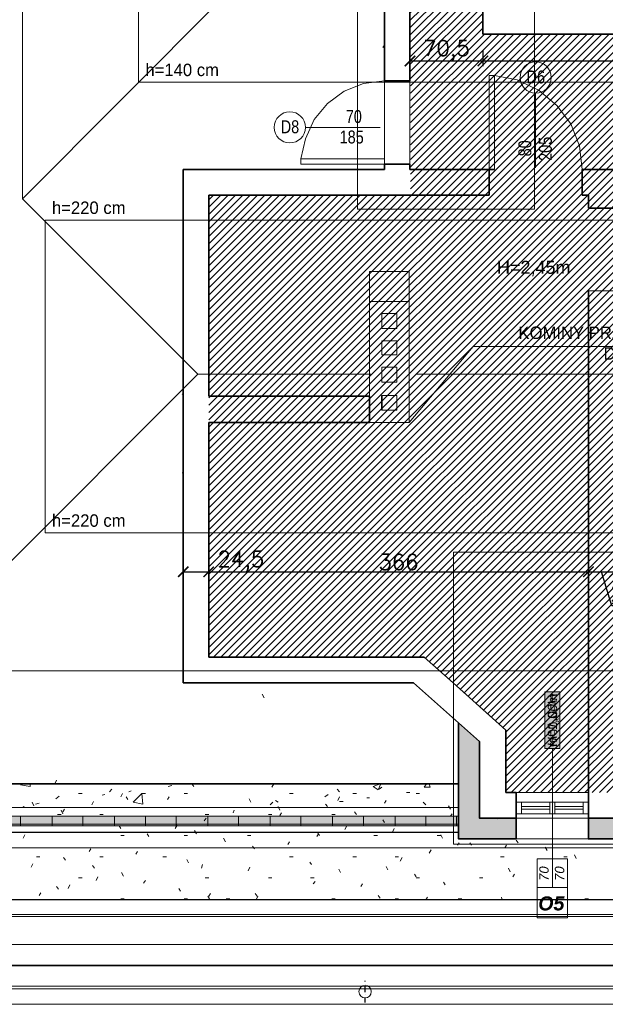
# Model space of a CAD drawing. Header units: millimetres. Extents: x -740 to 33545, y -26688 to 22494.
# Tile 51 of 256: x 9239 to 9803, y 6016 to 6964. Entities that reach past the tile are written whole.
import ezdxf
from ezdxf.lldxf.tags import DXFTag

# ---------------------------------------------------------------- set-up
doc = ezdxf.new("R2010")
doc.units = ezdxf.units.MM
doc.header["$MEASUREMENT"] = 0
doc.linetypes.add('AUSGEZOGEN', pattern=[0])
doc.linetypes.add('STRICHPUNKTX2', pattern=[2, 1, -0.5, 0, -0.5])
doc.layers.get('Defpoints').update_dxf_attribs({"color": 252})
doc.layers.add('_B___I__', color=252, linetype='AUSGEZOGEN')
for name, color, linetype, lineweight in [('A_istniejące ściany', 252, 'Continuous', 35), ('A_izolacja', 252, 'Continuous', 9), ('A_l.przerywana', 252, 'ICAD_ISO03W100', 9), ('A_l.widokowa', 252, 'Continuous', 18), ('A_okna wymieniane', 252, 'Continuous', 15), ('A_opisy', 252, 'Continuous', 15), ('A_wymiarowanie', 252, 'Continuous', 9), ('k_wyburzenia widoczne', 252, 'PNEUMATIC2', 18), ('l. przerywana', 252, 'ICAD_ISO03W100', 9), ('l.przerywana', 252, 'ICAD_ISO03W100', 5), ('l.widokowa', 252, 'Continuous', 15), ('Nowe_820-G Rysunki Obrazki_Nr_pióra__1', 252, 'Continuous', 13), ('Nowe_820-G Rysunki Obrazki_Nr_pióra__101', 252, 'Continuous', 5), ('Nowe_820-G Rysunki Obrazki_Nr_pióra__19', 252, 'Continuous', 0), ('Nowe_820-G Rysunki Obrazki_Nr_pióra__22', 252, 'Continuous', 25), ('Nowe_820-G Rysunki Obrazki_Nr_pióra__23', 252, 'Continuous', 15), ('wymiarowanie', 252, 'Continuous', 9)]:
    doc.layers.add(name, color=color, linetype=linetype, lineweight=lineweight)
doc.layers.add('UWAGI_podłoga na legarachdo rozbiórki', color=252, linetype='Continuous', lineweight=13, plot=False)
doc.styles.add('ARIALL', font='GOTHIC.TTF', dxfattribs={"height": 40})
doc.styles.add('styl1', font='arial.ttf', dxfattribs={"height": 15})
doc.styles.add('styl2', font='simplex.shx')
doc.styles.add('STYL_AUTOMATYCZNY_12', font='txt', dxfattribs={"width": 0.79588})
doc.styles.add('STYL_AUTOMATYCZNY_15', font='txt', dxfattribs={"width": 0.7958})
doc.styles.add('STYL_AUTOMATYCZNY_18', font='txt', dxfattribs={"width": 0.7957})
doc.styles.add('STYL_AUTOMATYCZNY_6', font='arial.ttf', dxfattribs={"width": 0.9924})
tags = doc.linetypes.add('ICAD_ISO03W100', pattern=[30, 12, -18]).pattern_tags.tags
tags[6:7] = [DXFTag(74, 4), DXFTag(75, 0), DXFTag(340, '0'), DXFTag(46, 1.0), DXFTag(50, 0.0), DXFTag(44, 0.0), DXFTag(45, 0.0)]
tags[4:5] = [DXFTag(74, 4), DXFTag(75, 0), DXFTag(340, '0'), DXFTag(46, 1.0), DXFTag(50, 0.0), DXFTag(44, 0.0), DXFTag(45, 0.0)]
doc.linetypes.add('PNEUMATIC2', pattern='A,0.5,-0.25,["//",Standard,S=0.2,R=0,X=-0.1,Y=-0.1],-0.25', length=1)
doc.dimstyles.new('Kopia I_1.100', dxfattribs={"dimtxt": 15, "dimasz": 10, "dimexe": 5, "dimexo": 1, "dimgap": 1.5, "dimtad": 1, "dimdec": 1, "dimrnd": 0.5, "dimtxsty": 'styl2', "dimblk": 'ARCHTICK', "dimcen": 5, "dimadec": 0, "dimazin": 0, "dimtfac": 1, "dimtdec": 1, "dimtmove": 0, "dimatfit": 3, "dimldrblk": 'ARCHTICK', "dimfxl": 0, "dimarcsym": 0})

# ---------------------------------------------------------------- blocks, each defined once
blk = doc.blocks.new('_ArchTick')
at = {"color": 0, "linetype": 'ByBlock', "const_width": 0.15}
blk.add_lwpolyline([(-0.5, -0.5), (0.5, 0.5)], dxfattribs=at)
blk = doc.blocks.new('*D1853')
at = {"layer": 'Defpoints', "color": 0}
for p in [(9396.83, 6452.2), (9421.39, 6452.2), (9421.39, 6432.49)]:
    blk.add_point(p, dxfattribs=at)
at = {"layer": 'wymiarowanie', "color": 0, "lineweight": -2}
for p, q in [((9396.83, 6442.49), (9396.83, 6427.49)), ((9421.39, 6442.49), (9421.39, 6427.49)), ((9396.83, 6432.49), (9421.39, 6432.49)), ((9421.39, 6432.49), (9473.31, 6432.49))]:
    blk.add_line(p, q, dxfattribs=at)
at = {"layer": 'wymiarowanie', "color": 0, "lineweight": -2, "xscale": 10, "yscale": 10, "zscale": 10, "rotation": 180}
blk.add_blockref('_ArchTick', (9396.83, 6432.49), dxfattribs=at)
at = {"layer": 'wymiarowanie', "color": 0, "lineweight": -2, "xscale": 10, "yscale": 10, "zscale": 10}
blk.add_blockref('_ArchTick', (9421.39, 6432.49), dxfattribs=at)
at = {"layer": 'wymiarowanie', "color": 0, "insert": (9452.35, 6442.55), "char_height": 15, "attachment_point": 5, "style": 'styl2'}
blk.add_mtext('24,5', dxfattribs=at)
blk = doc.blocks.new('*D1854')
at = {"layer": 'Defpoints', "color": 0}
for p in [(9421.39, 6452.2), (9787.15, 6451.25), (9787.15, 6432.49)]:
    blk.add_point(p, dxfattribs=at)
at = {"layer": 'wymiarowanie', "color": 0, "lineweight": -2}
for p, q in [((9421.39, 6442.49), (9421.39, 6427.49)), ((9787.15, 6442.49), (9787.15, 6427.49)), ((9421.39, 6432.49), (9787.15, 6432.49))]:
    blk.add_line(p, q, dxfattribs=at)
at = {"layer": 'wymiarowanie', "color": 0, "lineweight": -2, "xscale": 10, "yscale": 10, "zscale": 10, "rotation": 180}
blk.add_blockref('_ArchTick', (9421.39, 6432.49), dxfattribs=at)
at = {"layer": 'wymiarowanie', "color": 0, "lineweight": -2, "xscale": 10, "yscale": 10, "zscale": 10}
blk.add_blockref('_ArchTick', (9787.15, 6432.49), dxfattribs=at)
at = {"layer": 'wymiarowanie', "color": 0, "insert": (9604.27, 6441.87), "char_height": 15, "attachment_point": 5, "style": 'styl2'}
blk.add_mtext('366', dxfattribs=at)
blk = doc.blocks.new('*D1855')
at = {"layer": 'Defpoints', "color": 0}
for p in [(9787.15, 6451.25), (9812.55, 6451.25), (9812.55, 6432.49)]:
    blk.add_point(p, dxfattribs=at)
at = {"layer": 'wymiarowanie', "color": 0, "lineweight": -2}
for p, q in [((9787.15, 6442.49), (9787.15, 6427.49)), ((9812.55, 6442.49), (9812.55, 6427.49)), ((9787.15, 6432.49), (9812.55, 6432.49)), ((9809.72, 6399.57), (9799.85, 6432.49)), ((9851.65, 6399.57), (9809.72, 6399.57))]:
    blk.add_line(p, q, dxfattribs=at)
at = {"layer": 'wymiarowanie', "color": 0, "lineweight": -2, "xscale": 10, "yscale": 10, "zscale": 10, "rotation": 180}
blk.add_blockref('_ArchTick', (9787.15, 6432.49), dxfattribs=at)
at = {"layer": 'wymiarowanie', "color": 0, "lineweight": -2, "xscale": 10, "yscale": 10, "zscale": 10}
blk.add_blockref('_ArchTick', (9812.55, 6432.49), dxfattribs=at)
at = {"layer": 'wymiarowanie', "color": 0, "insert": (9830.68, 6409.63), "char_height": 15, "attachment_point": 5, "style": 'styl2'}
blk.add_mtext('25,5', dxfattribs=at)
blk = doc.blocks.new('*D1869')
at = {"layer": 'Defpoints', "color": 0}
for p in [(9615.27, 6953.39), (9685.55, 6950.42), (9685.55, 6924.64)]:
    blk.add_point(p, dxfattribs=at)
at = {"layer": 'wymiarowanie', "color": 0, "lineweight": -2}
for p, q in [((9615.27, 6934.64), (9615.27, 6919.64)), ((9685.55, 6934.64), (9685.55, 6919.64)), ((9615.27, 6924.64), (9685.55, 6924.64))]:
    blk.add_line(p, q, dxfattribs=at)
at = {"layer": 'wymiarowanie', "color": 0, "lineweight": -2, "xscale": 10, "yscale": 10, "zscale": 10, "rotation": 180}
blk.add_blockref('_ArchTick', (9615.27, 6924.64), dxfattribs=at)
at = {"layer": 'wymiarowanie', "color": 0, "lineweight": -2, "xscale": 10, "yscale": 10, "zscale": 10}
blk.add_blockref('_ArchTick', (9685.55, 6924.64), dxfattribs=at)
at = {"layer": 'wymiarowanie', "color": 0, "insert": (9650.41, 6934.69), "char_height": 15, "attachment_point": 5, "style": 'styl2'}
blk.add_mtext('70,5', dxfattribs=at)
blk = doc.blocks.new('*D1870')
at = {"layer": 'Defpoints', "color": 0}
for p in [(9685.55, 6950.42), (10291.76, 6950.42), (10291.76, 6924.64)]:
    blk.add_point(p, dxfattribs=at)
at = {"layer": 'wymiarowanie', "color": 0, "lineweight": -2}
for p, q in [((9685.55, 6934.64), (9685.55, 6919.64)), ((10291.76, 6934.64), (10291.76, 6919.64)), ((9685.55, 6924.64), (10291.76, 6924.64))]:
    blk.add_line(p, q, dxfattribs=at)
at = {"layer": 'wymiarowanie', "color": 0, "lineweight": -2, "xscale": 10, "yscale": 10, "zscale": 10, "rotation": 180}
blk.add_blockref('_ArchTick', (9685.55, 6924.64), dxfattribs=at)
at = {"layer": 'wymiarowanie', "color": 0, "lineweight": -2, "xscale": 10, "yscale": 10, "zscale": 10}
blk.add_blockref('_ArchTick', (10291.76, 6924.64), dxfattribs=at)
at = {"layer": 'wymiarowanie', "color": 0, "insert": (9988.65, 6934.01), "char_height": 15, "attachment_point": 5, "style": 'styl2'}
blk.add_mtext('606', dxfattribs=at)

msp = doc.modelspace()

# ---------------------------------------------------------------- hatches: boundary and pattern name
at = {"layer": 'A_izolacja'}
h = msp.add_hatch(dxfattribs=at)
h.set_pattern_fill('OCTAGON', color=256, scale=5, style=0)
h.set_pattern_definition([(315, (0, 1.45), (5.0000015, -1e-15), [2.05061, -5.02046]), (0, (1.45, 0), (5, 5), [2.1, -2.9]), (45, (3.55, 0), (6e-16, 5.0000015), [2.05061, -5.02046]), (135, (5, 3.55), (-5.0000015, 6e-16), [2.05061, -5.02046]), (225, (1.45, 5), (-1e-15, -5.0000015), [2.05061, -5.02046]), (270, (0, 3.55), (5, -5), [2.1, -2.9])])
h.paths.add_polyline_path([(9977.65, 6175.2), (10032.36, 6175.2), (10032.36, 6325.58), (10012.36, 6325.58), (10012.36, 6195.2), (9977.65, 6195.2)])
h.paths.add_polyline_path([(9662.16, 6198.58), (9662.16, 6175.2), (9717.72, 6175.2), (9717.72, 6195.2), (9699.94, 6195.2), (9682.16, 6195.2), (9682.16, 6268.86), (9662.16, 6286.72)])
h.paths.add_polyline_path([(9787.15, 6175.2), (9812.55, 6175.2), (9812.55, 6195.2), (9787.15, 6195.2)])
h.paths.add_polyline_path([(9882.82, 6175.2), (9908.22, 6175.2), (9908.22, 6195.2), (9882.82, 6195.2)])
at = {"layer": 'A_opisy', "ltscale": 0.3}
msp.add_hatch(color=256, dxfattribs=at).paths.add_polyline_path([(9745.13, 6316.75), (9745.13, 6262.2), (9759.74, 6262.2), (9759.74, 6316.75)])
msp.add_hatch(color=256, dxfattribs=at).paths.add_polyline_path([(9745.13, 6316.75), (9745.13, 6262.2), (9759.74, 6262.2), (9759.74, 6316.75)])
msp.add_hatch(color=256, dxfattribs=at).paths.add_polyline_path([(9745.13, 6316.75), (9745.13, 6262.2), (9759.74, 6262.2), (9759.74, 6316.75)])
msp.add_hatch(color=256, dxfattribs=at).paths.add_polyline_path([(9745.13, 6316.75), (9745.13, 6262.2), (9759.74, 6262.2), (9759.74, 6316.75)])
at = {"layer": 'Nowe_820-G Rysunki Obrazki_Nr_pióra__1', "linetype": 'Continuous', "lineweight": 0}
msp.add_hatch(color=256, dxfattribs=at).paths.add_polyline_path([(8973.5, 6187.58), (9672.85, 6187.58), (9672.85, 6196.89), (8973.5, 6196.89)])
at = {"layer": 'UWAGI_podłoga na legarachdo rozbiórki'}
h = msp.add_hatch(dxfattribs=at)
h.set_pattern_fill('ANSI31', color=256, scale=40, style=0)
h.paths.add_polyline_path([(9421.39, 6795.48), (10177.46, 6795.48), (10177.46, 6350.14), (9421.39, 6350.14)])
h.paths.add_polyline_path([(10202.86, 6950.42), (9615.84, 6950.42), (9615.84, 6795.48), (10202.86, 6795.48)])
h.paths.add_polyline_path([(9628.82, 6350.14), (9707.56, 6279.86), (9707.56, 6219.75), (9987.81, 6219.75), (9987.81, 6350.14), (9887.65, 6350.14)])
h.paths.add_polyline_path([(9615.27, 7055.41), (9685.55, 7055.41), (9685.55, 6950.42), (9615.27, 6950.42)])

# ---------------------------------------------------------------- linework, layer by layer
at = {"layer": '_B___I__', "linetype": 'STRICHPUNKTX2', "ltscale": 5}
msp.add_line((9572.06, 6017.46), (9572.06, 6038.46), dxfattribs=at)
at = {"layer": 'A_istniejące ściany', "linetype": 'Continuous'}
for points in [[(9590.72, 6905.55), (9590.72, 7079.96)], [(9590.72, 6905.55), (9590.72, 7001.22)], [(9615.27, 6905.55), (9615.27, 7001.22)], [(9685.55, 6950.42), (9685.55, 7001.22)], [(9685.55, 6950.42), (9710.1, 6950.42)], [(9710.1, 6950.42), (10266.36, 6950.42)], [(9615.27, 6905.55), (9590.72, 6905.55)], [(9590.72, 6825.12), (9590.72, 6820.04)], [(9615.27, 6825.12), (9590.72, 6825.12)], [(9590.72, 6820.04), (9590.72, 6825.12)], [(9615.27, 6825.12), (9615.27, 6820.04)], [(9590.72, 6820.04), (9396.83, 6820.04)], [(9396.83, 6820.04), (9396.83, 6795.48)], [(9396.83, 6325.58), (9396.83, 6820.04)], [(9396.83, 6820.04), (9590.72, 6820.04)], [(9691.47, 6820.04), (9615.27, 6820.04)], [(9691.47, 6820.04), (9691.47, 6795.48)], [(9691.47, 6820.04), (9696.55, 6820.04)], [(10177.46, 6820.04), (9781.22, 6820.04)], [(9781.22, 6820.04), (9781.22, 6795.48)], [(9691.47, 6795.48), (9421.39, 6795.48)], [(9421.39, 6601.6), (9421.39, 6795.48)], [(9781.22, 6795.48), (9787.15, 6795.48)], [(9787.15, 6795.48), (9787.15, 6782.78)], [(9787.15, 6782.78), (9812.55, 6782.78)]]:
    msp.add_lwpolyline(points, dxfattribs=at)
at = {"layer": 'A_istniejące ściany'}
for points in [[(9787.15, 6703.2), (9787.15, 6241.76)], [(9576.33, 6601.6), (9421.39, 6601.6)], [(9469.65, 6601.6), (9459.49, 6601.6)], [(9469.65, 6601.6), (9479.81, 6601.6)], [(9421.39, 6350.14), (9421.39, 6576.2)], [(9421.39, 6576.2), (9576.33, 6576.2)], [(9469.65, 6576.2), (9459.49, 6576.2)], [(9469.65, 6576.2), (9479.81, 6576.2)], [(9421.39, 6350.14), (9628.82, 6350.14)], [(9656.76, 6325.58), (9628.82, 6350.14)], [(9618.66, 6325.58), (9396.83, 6325.58)], [(9618.66, 6325.58), (9396.83, 6325.58)], [(9682.16, 6268.86), (9618.66, 6325.58)], [(9682.16, 6268.86), (9618.66, 6325.58)], [(9707.56, 6279.86), (9656.76, 6325.58)], [(9707.56, 6279.86), (9707.56, 6241.76)], [(9707.56, 6219.75), (9707.56, 6241.76)], [(9787.15, 6219.75), (9787.15, 6241.76)], [(9707.56, 6219.75), (9717.72, 6219.75)], [(9717.72, 6219.75), (9717.72, 6195.2)], [(9717.72, 6195.2), (9717.72, 6219.75)], [(9717.72, 6195.2), (9717.72, 6219.75)], [(9787.15, 6195.2), (9787.15, 6219.75)]]:
    msp.add_lwpolyline(points, dxfattribs=at)
at = {"layer": 'A_istniejące ściany', "ltscale": 15}
for points in [[(9588.18, 6588.05), (9588.18, 6602.44)], [(9576.33, 6576.2), (9576.33, 6601.6)]]:
    msp.add_lwpolyline(points, dxfattribs=at)
at = {"layer": 'A_izolacja', "lineweight": 35}
for p, q in [((9022.13, 6228.22), (9662.16, 6228.22)), ((9717.72, 6195.2), (9717.72, 6175.2))]:
    msp.add_line(p, q, dxfattribs=at)
for points in [[(9717.72, 6175.2), (9662.16, 6175.2), (9662.16, 6286.72)], [(9717.72, 6195.2), (9682.16, 6195.2), (9682.16, 6268.86)]]:
    msp.add_lwpolyline(points, dxfattribs=at)
msp.add_lwpolyline([(9787.15, 6195.2), (9812.55, 6195.2), (9812.55, 6175.2), (9787.15, 6175.2)], close=True, dxfattribs=at)
at = {"layer": 'A_l.przerywana', "lineweight": 35}
msp.add_lwpolyline([(8847.19, 7722.4), (8847.19, 6053.28), (11882.33, 6053.28), (11882.33, 7728.19), (11086.25, 7728.19), (11086.25, 7188.02), (9643.26, 7188.02), (9643.26, 7722.4)], close=True, dxfattribs=at)
at = {"layer": 'A_l.przerywana', "ltscale": 0.5}
msp.add_lwpolyline([(9657.16, 6170.2), (10037.36, 6170.2), (10037.36, 6451.25), (9657.16, 6451.25)], close=True, dxfattribs=at)
at = {"layer": 'A_l.przerywana', "linetype": 'ICAD_ISO03W100', "lineweight": 13}
for points in [[(8910.37, 6116.46), (11819.15, 6116.46)], [(8867.19, 6073.28), (11819.15, 6073.28)]]:
    msp.add_lwpolyline(points, dxfattribs=at)
at = {"layer": 'A_l.widokowa'}
msp.add_line((9717.72, 6175.2), (9977.65, 6175.2), dxfattribs=at)
for points in [[(8809.69, 7759.9), (8809.69, 6015.78), (11919.83, 6015.78), (11919.83, 7765.69), (11048.75, 7765.69), (11048.75, 7225.52), (9680.76, 7225.52), (9680.76, 7759.9)], [(8824.69, 7744.9), (8824.69, 6030.78), (11904.83, 6030.78), (11904.83, 7750.69), (11063.75, 7750.69), (11063.75, 7210.52), (9665.76, 7210.52), (9665.76, 7744.9)], [(8827.19, 7742.4), (8827.19, 6033.28), (11902.33, 6033.28), (11902.33, 7748.19), (11066.25, 7748.19), (11066.25, 7208.02), (9663.26, 7208.02), (9663.26, 7742.4)], [(8894.25, 7675.33), (8894.25, 6100.34), (11835.26, 6100.34), (11835.26, 7681.13), (11133.32, 7681.13), (11133.32, 7140.95), (9596.19, 7140.95), (9596.19, 7675.33)], [(8896.25, 7673.33), (8896.25, 6102.34), (11833.26, 6102.34), (11833.26, 7679.13), (11135.32, 7679.13), (11135.32, 7138.95), (9594.19, 7138.95), (9594.19, 7673.33)]]:
    msp.add_lwpolyline(points, close=True, dxfattribs=at)
at = {"layer": 'A_okna wymieniane', "linetype": 'Continuous'}
for points in [[(9717.72, 6210.44), (9722.8, 6210.44)], [(9717.72, 6199.43), (9717.72, 6210.44)], [(9717.72, 6210.44), (9717.72, 6199.43)], [(9717.72, 6210.44), (9787.15, 6210.44)], [(9722.8, 6210.44), (9722.8, 6199.43)], [(9722.8, 6210.44), (9722.8, 6199.43)], [(9749.89, 6210.44), (9722.8, 6210.44)], [(9722.8, 6206.2), (9749.89, 6206.2)], [(9722.8, 6203.66), (9722.8, 6206.2)], [(9722.8, 6206.2), (9722.8, 6203.66)], [(9722.8, 6206.2), (9749.89, 6206.2)], [(9749.89, 6210.44), (9754.97, 6210.44)], [(9749.89, 6199.43), (9749.89, 6210.44)], [(9749.89, 6210.44), (9749.89, 6199.43)], [(9749.89, 6206.2), (9749.89, 6203.66)], [(9749.89, 6206.2), (9749.89, 6203.66)], [(9754.97, 6210.44), (9754.97, 6199.43)], [(9754.97, 6210.44), (9754.97, 6199.43)], [(9782.07, 6210.44), (9754.97, 6210.44)], [(9754.97, 6206.2), (9782.07, 6206.2)], [(9754.97, 6203.66), (9754.97, 6206.2)], [(9754.97, 6206.2), (9754.97, 6203.66)], [(9754.97, 6206.2), (9782.07, 6206.2)], [(9782.07, 6210.44), (9787.15, 6210.44)], [(9782.07, 6199.43), (9782.07, 6210.44)], [(9782.07, 6210.44), (9782.07, 6199.43)], [(9782.07, 6206.2), (9782.07, 6203.66)], [(9782.07, 6206.2), (9782.07, 6203.66)], [(9787.15, 6210.44), (9787.15, 6199.43)], [(9787.15, 6210.44), (9787.15, 6199.43)], [(9722.8, 6199.43), (9717.72, 6199.43)], [(9787.15, 6199.43), (9717.72, 6199.43)], [(9749.89, 6203.66), (9722.8, 6203.66)], [(9749.89, 6203.66), (9722.8, 6203.66)], [(9722.8, 6199.43), (9749.89, 6199.43)], [(9754.97, 6199.43), (9749.89, 6199.43)], [(9782.07, 6203.66), (9754.97, 6203.66)], [(9782.07, 6203.66), (9754.97, 6203.66)], [(9754.97, 6199.43), (9782.07, 6199.43)], [(9787.15, 6199.43), (9782.07, 6199.43)]]:
    msp.add_lwpolyline(points, dxfattribs=at)
at = {"layer": 'A_opisy'}
msp.add_line((9752.43, 6261.93), (9752.43, 6128.46), dxfattribs=at)
at = {"layer": 'A_opisy', "ltscale": 0.3}
for points in [[(9745.13, 6316.75), (9745.13, 6262.2), (9759.74, 6262.2), (9759.74, 6316.75)], [(9745.13, 6316.75), (9745.13, 6262.2), (9759.74, 6262.2), (9759.74, 6316.75)], [(9745.13, 6316.75), (9745.13, 6262.2), (9759.74, 6262.2), (9759.74, 6316.75)], [(9745.13, 6316.75), (9745.13, 6262.2), (9759.74, 6262.2), (9759.74, 6316.75)], [(9737.83, 6155.86), (9737.83, 6128.46), (9752.43, 6128.46), (9752.43, 6155.86)], [(9752.43, 6155.86), (9752.43, 6128.46), (9767.04, 6128.46), (9767.04, 6155.86)], [(9767.04, 6128.46), (9767.04, 6099.25), (9737.83, 6099.25), (9737.83, 6128.46)]]:
    msp.add_lwpolyline(points, close=True, dxfattribs=at)
at = {"layer": 'A_wymiarowanie'}
msp.add_line((9865.54, 6649.68), (9676.06, 6649.68), dxfattribs=at)
at = {"layer": 'k_wyburzenia widoczne', "ltscale": 15}
for points in [[(9576.33, 6693.04), (9576.33, 6721.82)], [(9614.43, 6721.82), (9576.33, 6721.82)], [(9614.43, 6721.82), (9614.43, 6693.04)], [(9614.43, 6693.04), (9576.33, 6693.04)], [(9576.33, 6693.04), (9576.33, 6576.2)], [(9614.43, 6693.04), (9576.33, 6693.04)], [(9614.43, 6576.2), (9614.43, 6693.04)], [(9588.18, 6666.79), (9588.18, 6681.18)], [(9602.57, 6681.18), (9588.18, 6681.18)], [(9602.57, 6681.18), (9602.57, 6666.79)], [(9602.57, 6666.79), (9588.18, 6666.79)], [(9588.18, 6641.39), (9588.18, 6654.94)], [(9602.57, 6654.94), (9588.18, 6654.94)], [(9602.57, 6654.94), (9602.57, 6641.39)], [(9602.57, 6641.39), (9588.18, 6641.39)], [(9588.18, 6615.14), (9588.18, 6629.54)], [(9602.57, 6629.54), (9588.18, 6629.54)], [(9602.57, 6629.54), (9602.57, 6615.14)], [(9602.57, 6615.14), (9588.18, 6615.14)], [(9602.57, 6602.44), (9588.18, 6602.44)], [(9602.57, 6602.44), (9602.57, 6588.05)], [(9602.57, 6588.05), (9588.18, 6588.05)], [(9614.43, 6576.2), (9576.33, 6576.2)]]:
    msp.add_lwpolyline(points, dxfattribs=at)
at = {"layer": 'l. przerywana', "ltscale": 0.2}
msp.add_circle((9572.06, 6027.96), 6, dxfattribs=at)
at = {"layer": 'l.przerywana'}
for p, q in [((9241.94, 6791.9), (9241.94, 7331.19)), ((9241.94, 6791.9), (9525.95, 7076.76)), ((9410.99, 6622.85), (9241.94, 6791.9)), ((8957.08, 6168.93), (9410.99, 6622.85)), ((9577.52, 6622.85), (9410.99, 6622.85)), ((10509.02, 6622.85), (9621.47, 6622.85))]:
    msp.add_line(p, q, dxfattribs=at)
msp.add_lwpolyline([(9904.19, 7702.4), (8867.19, 7702.4), (8867.19, 6073.28), (11862.33, 6073.28), (11862.33, 7708.19), (11106.25, 7708.19), (11106.25, 7168.02), (9904.19, 7168.02), (9904.19, 7702.4), (8867.19, 7702.4)], dxfattribs=at)
msp.add_lwpolyline([(9904.19, 7702.4), (8867.19, 7702.4), (8867.19, 6073.28), (11862.33, 6073.28), (11862.33, 7708.19), (11106.25, 7708.19), (11106.25, 7168.02), (9904.19, 7168.02), (9904.19, 7702.4), (8867.19, 7702.4)], dxfattribs=at)
for points in [[(8910.51, 7659.07), (8910.51, 6116.61), (11819, 6116.61), (11819, 7664.86), (11149.58, 7664.86), (11149.58, 7124.69), (9860.86, 7124.69), (9860.86, 7659.07)], [(9131.06, 7438.52), (9131.06, 6337.16), (11598.45, 6337.16), (11598.45, 7444.31), (11370.13, 7444.31), (11370.13, 6904.14), (9353.84, 6904.14), (9353.84, 7438.52)], [(9263.86, 6771.34), (9263.86, 6469.96), (11465.65, 6469.96), (11465.65, 6771.34)]]:
    msp.add_lwpolyline(points, close=True, dxfattribs=at)
at = {"layer": 'l.przerywana', "ltscale": 0.5}
msp.add_lwpolyline([(9564.87, 7104.96), (9735.1, 7104.96), (9735.1, 6781.76), (9564.87, 6781.76)], close=True, dxfattribs=at)
at = {"layer": 'l.przerywana', "ltscale": 0.3}
msp.add_lwpolyline([(9590.72, 6905.55), (9615.27, 6905.55), (9615.27, 6825.12), (9590.72, 6825.12)], close=True, dxfattribs=at)
at = {"layer": 'l.widokowa', "linetype": 'Continuous', "lineweight": 9}
msp.add_line((9723.75, 6781.76), (9584.28, 6781.76), dxfattribs=at)
at = {"layer": 'Nowe_820-G Rysunki Obrazki_Nr_pióra__1', "linetype": 'Continuous', "lineweight": 13}
for points in [[(9615.27, 6921.64), (9615.27, 6931.8)], [(9615.27, 6921.64), (9615.27, 6911.48)], [(9696.55, 6910.63), (9718.57, 6906.4)], [(9718.57, 6906.4), (9739.73, 6896.24)], [(9736.35, 6821.73), (9736.35, 6893.7)], [(9739.73, 6896.24), (9756.67, 6881.84)], [(9756.67, 6881.84), (9770.21, 6864.06)], [(9770.21, 6864.06), (9778.68, 6842.9)], [(9778.68, 6842.9), (9781.22, 6820.04)], [(9787.15, 6553.34), (9787.15, 6543.18)], [(9469.65, 6350.14), (9479.81, 6350.14)], [(9469.65, 6325.58), (9479.81, 6325.58)], [(9682.16, 6195.2), (9682.16, 6268.86)], [(9752.43, 6225.68), (9752.43, 6195.2)], [(9787.15, 6219.75), (9717.72, 6219.75)], [(9717.72, 6219.75), (9787.15, 6219.75)], [(9787.15, 6195.2), (9787.15, 6219.75)], [(10012.36, 6195.2), (9682.16, 6195.2)], [(9717.72, 6196.89), (9717.72, 6195.2)], [(9717.72, 6195.2), (9787.15, 6195.2)], [(9787.15, 6195.2), (9717.72, 6195.2)], [(9787.15, 6196.89), (9787.15, 6195.2)]]:
    msp.add_lwpolyline(points, dxfattribs=at)
for centre in [(9736.35, 6908.7), (9499.52, 6860.68)]:
    msp.add_circle(centre, 15, dxfattribs=at)
at = {"layer": 'Nowe_820-G Rysunki Obrazki_Nr_pióra__101', "linetype": 'Continuous', "lineweight": 5}
for points in [[(9551.77, 6895.39), (9570.4, 6903.01)], [(9570.4, 6903.01), (9590.72, 6905.55)], [(9535.69, 6883.54), (9551.77, 6895.39)], [(9522.99, 6868.3), (9535.69, 6883.54)], [(9514.52, 6849.67), (9522.99, 6868.3)], [(9586.49, 6860.68), (9514.52, 6860.68)], [(9510.29, 6830.2), (9514.52, 6849.67)], [(9590.72, 6830.2), (9510.29, 6830.2)], [(9510.29, 6825.12), (9510.29, 6830.2)], [(9590.72, 6825.12), (9510.29, 6825.12)], [(9682.16, 6266.32), (9682.16, 6241.76)], [(9240.2, 6227.37), (9241.05, 6228.22)], [(9240.2, 6227.37), (9249.51, 6225.68)], [(9249.51, 6225.68), (9249.51, 6228.22)], [(9325.71, 6220.6), (9328.25, 6223.14)], [(9382.44, 6225.68), (9385.83, 6226.52)], [(9545, 6223.14), (9547.54, 6220.6)], [(9579.71, 6225.68), (9586.49, 6228.22)], [(9579.71, 6225.68), (9584.79, 6222.29)], [(9584.79, 6222.29), (9587.33, 6228.22)], [(9585.64, 6223.14), (9588.18, 6224.83)], [(9628.82, 6224.83), (9631.36, 6228.22)], [(9628.82, 6224.83), (9634.75, 6224.83)], [(9634.75, 6224.83), (9633.9, 6228.22)], [(9274.07, 6213.82), (9277.45, 6216.36)], [(9318.94, 6217.21), (9321.48, 6218.06)], [(9344.34, 6220.6), (9346.88, 6221.44)], [(9348.57, 6210.44), (9357.04, 6218.9)], [(9357.89, 6208.74), (9357.04, 6218.9)], [(9533.15, 6215.52), (9536.53, 6218.06)], [(9573.79, 6214.67), (9576.33, 6214.67)], [(9611.89, 6219.75), (9615.27, 6219.75)], [(9662.16, 6205.36), (8999.27, 6205.36)], [(9242.74, 6206.2), (9244.43, 6205.36)], [(9254.59, 6208.74), (9257.98, 6209.59)], [(9348.57, 6210.44), (9357.89, 6208.74)], [(9480.65, 6207.9), (9483.19, 6210.44)], [(9485.73, 6212.13), (9488.27, 6210.44)], [(9547.54, 6211.28), (9550.93, 6211.28)], [(9627.97, 6210.44), (9630.51, 6207.9)], [(9662.16, 6196.89), (8991.65, 6196.89)], [(9240.2, 6187.58), (9240.2, 6196.89)], [(9270.68, 6187.58), (9270.68, 6196.89)], [(9300.31, 6187.58), (9300.31, 6196.89)], [(9330.79, 6187.58), (9330.79, 6196.89)], [(9360.43, 6187.58), (9360.43, 6196.89)], [(9390.06, 6187.58), (9390.06, 6196.89)], [(9420.54, 6187.58), (9420.54, 6196.89)], [(9450.17, 6187.58), (9450.17, 6196.89)], [(9480.65, 6187.58), (9480.65, 6196.89)], [(9510.29, 6187.58), (9510.29, 6196.89)], [(9540.77, 6187.58), (9540.77, 6196.89)], [(9570.4, 6187.58), (9570.4, 6196.89)], [(9600.88, 6187.58), (9600.88, 6196.89)], [(9630.51, 6187.58), (9630.51, 6196.89)], [(9660.15, 6187.58), (9660.15, 6196.89)], [(9787.15, 6195.2), (9717.72, 6195.2)], [(8981.49, 6189.27), (9662.16, 6189.27)], [(9662.16, 6187.58), (8981.49, 6187.58)], [(8960.32, 6166.41), (11769.19, 6166.41)]]:
    msp.add_lwpolyline(points, dxfattribs=at)
at = {"layer": 'Nowe_820-G Rysunki Obrazki_Nr_pióra__19', "linetype": 'Continuous', "lineweight": 0}
for points in [[(9590.72, 6940.26), (9589.03, 6937.72)], [(9396.83, 6604.14), (9395.99, 6603.29)], [(9396.83, 6527.94), (9395.99, 6527.94)], [(9537.38, 6324.74), (9537.38, 6325.58)], [(9474.73, 6311.19), (9473.03, 6314.58)], [(9274.91, 6231.6), (9273.22, 6228.22)], [(9406.99, 6225.68), (9405.3, 6228.22)], [(9484.04, 6228.22), (9482.35, 6224.83)], [(9296.08, 6218.9), (9299.47, 6218.9)], [(9338.41, 6218.9), (9336.72, 6215.52)], [(9343.49, 6212.98), (9341.8, 6215.52)], [(9357.04, 6218.9), (9360.43, 6218.9)], [(9383.29, 6215.52), (9381.59, 6212.98)], [(9397.68, 6218.9), (9401.07, 6218.9)], [(9462.03, 6210.44), (9460.33, 6213.82)], [(9499.28, 6218.9), (9502.67, 6218.9)], [(9547.54, 6215.52), (9545.85, 6212.13)], [(9560.24, 6218.9), (9563.63, 6218.9)], [(9621.2, 6218.9), (9624.59, 6218.9)], [(9252.9, 6207.05), (9251.21, 6210.44)], [(9310.47, 6211.28), (9308.78, 6207.9)], [(9489.97, 6202.82), (9488.27, 6206.2)], [(9535.69, 6206.2), (9533.99, 6208.74)], [(9592.41, 6212.13), (9590.72, 6209.59)], [(9654.22, 6203.66), (9652.53, 6207.05)], [(9275.76, 6198.58), (9279.15, 6198.58)], [(9280.84, 6199.43), (9279.15, 6202.82)], [(9282.53, 6203.66), (9280.84, 6201.12)], [(9316.4, 6198.58), (9319.79, 6198.58)], [(9418.85, 6195.2), (9417.15, 6192.66)], [(9418, 6198.58), (9421.39, 6198.58)], [(9445.94, 6202.82), (9445.09, 6200.28)], [(9478.96, 6198.58), (9482.35, 6198.58)], [(9491.66, 6200.28), (9489.97, 6197.74)], [(9539.92, 6198.58), (9543.31, 6198.58)], [(9563.63, 6198.58), (9561.93, 6201.12)], [(9655.91, 6199.43), (9654.22, 6196.89)], [(9661.84, 6198.58), (9662.16, 6198.58)], [(9699.94, 6195.2), (9699.09, 6194.35)], [(9799.85, 6194.35), (9799.85, 6195.2)], [(9336.72, 6185.04), (9335.03, 6187.58)], [(9390.91, 6188.42), (9389.21, 6185.04)], [(9554.31, 6187.58), (9552.62, 6184.19)], [(9590.72, 6190.96), (9589.03, 6193.5)], [(9600.03, 6185.04), (9598.34, 6181.65)], [(9244.43, 6179.11), (9242.74, 6175.72)], [(9336.72, 6178.26), (9340.11, 6178.26)], [(9363.81, 6177.42), (9362.12, 6179.96)], [(9397.68, 6178.26), (9401.07, 6178.26)], [(9409.53, 6179.96), (9407.84, 6183.34)], [(9437.47, 6172.34), (9435.78, 6175.72)], [(9458.64, 6178.26), (9462.03, 6178.26)], [(9527.22, 6179.96), (9525.53, 6177.42)], [(9528.07, 6178.26), (9526.37, 6180.8)], [(9580.56, 6178.26), (9583.95, 6178.26)], [(9641.52, 6178.26), (9644.91, 6178.26)], [(9646.6, 6175.72), (9644.91, 6179.11)], [(9465.41, 6165.56), (9463.72, 6168.1)], [(9499.28, 6172.34), (9497.59, 6169.8)], [(9662.69, 6171.49), (9660.99, 6168.95)], [(9674.54, 6168.95), (9672.85, 6171.49)], [(9708.41, 6168.95), (9706.71, 6166.41)], [(9719.41, 6171.49), (9717.72, 6174.03)], [(9747.35, 6163.87), (9745.66, 6167.26)], [(9255.44, 6157.94), (9258.83, 6157.94)], [(9283.38, 6154.56), (9281.69, 6157.1)], [(9307.93, 6165.56), (9306.24, 6163.02)], [(9316.4, 6157.94), (9319.79, 6157.94)], [(9352.81, 6163.02), (9351.11, 6160.48)], [(9377.36, 6157.94), (9380.75, 6157.94)], [(9499.28, 6157.94), (9502.67, 6157.94)], [(9560.24, 6157.94), (9563.63, 6157.94)], [(9600.88, 6157.94), (9604.27, 6157.94)], [(9607.65, 6157.1), (9605.96, 6153.71)], [(9635.59, 6164.72), (9633.9, 6161.33)], [(9702.48, 6157.94), (9705.87, 6157.94)], [(9763.44, 6157.94), (9766.83, 6157.94)], [(9775.29, 6156.25), (9773.6, 6159.64)], [(9252.05, 6151.17), (9250.36, 6147.78)], [(9311.32, 6146.94), (9309.63, 6149.48)], [(9401.91, 6152.02), (9400.22, 6155.4)], [(9415.46, 6150.32), (9414.61, 6146.94)], [(9461.18, 6147.78), (9459.49, 6144.4)], [(9520.45, 6150.32), (9518.75, 6152.86)], [(9594.11, 6145.24), (9592.41, 6148.63)], [(9296.08, 6137.62), (9299.47, 6137.62)], [(9314.71, 6138.47), (9313.01, 6135.08)], [(9339.26, 6139.32), (9337.57, 6142.7)], [(9418, 6137.62), (9421.39, 6137.62)], [(9478.96, 6137.62), (9482.35, 6137.62)], [(9519.6, 6137.62), (9522.99, 6137.62)], [(9548.39, 6142.7), (9546.69, 6146.09)], [(9621.2, 6138.47), (9619.51, 6141.01)], [(9621.2, 6137.62), (9624.59, 6137.62)], [(9682.16, 6137.62), (9685.55, 6137.62)], [(9711.79, 6143.55), (9710.1, 6146.94)], [(9716.03, 6141.01), (9714.33, 6138.47)], [(9276.61, 6126.62), (9274.91, 6129.16)], [(9287.61, 6130.85), (9285.92, 6127.46)], [(9360.43, 6135.08), (9358.73, 6132.54)], [(9523.83, 6134.24), (9522.14, 6131.7)], [(9569.55, 6131.7), (9567.86, 6129.16)], [(9649.14, 6130.85), (9647.45, 6133.39)], [(9259.67, 6123.23), (9257.98, 6120.69)], [(9394.29, 6124.92), (9392.6, 6127.46)], [(9422.23, 6117.3), (9420.54, 6119.84)], [(9423.08, 6122.38), (9421.39, 6119.84)], [(9467.95, 6119.84), (9466.26, 6122.38)], [(9468.8, 6119.84), (9467.11, 6116.46)], [(9586.49, 6118.15), (9584.79, 6120.69)], [(9632.21, 6119), (9630.51, 6116.46)], [(9704.17, 6116.46), (9703.33, 6119)], [(9336.72, 6117.3), (9340.11, 6117.3)], [(9397.68, 6117.3), (9401.07, 6117.3)], [(9438.32, 6117.3), (9441.71, 6117.3)], [(9539.92, 6117.3), (9543.31, 6117.3)], [(9600.88, 6117.3), (9604.27, 6117.3)], [(9661.84, 6117.3), (9665.23, 6117.3)], [(9783.76, 6117.3), (9787.15, 6117.3)]]:
    msp.add_lwpolyline(points, dxfattribs=at)
at = {"layer": 'Nowe_820-G Rysunki Obrazki_Nr_pióra__22', "linetype": 'Continuous', "lineweight": 25}
for points in [[(9022.13, 6228.22), (9662.16, 6228.22)], [(8975.56, 6181.65), (9662.16, 6181.65)]]:
    msp.add_lwpolyline(points, dxfattribs=at)
at = {"layer": 'Nowe_820-G Rysunki Obrazki_Nr_pióra__23', "linetype": 'Continuous', "lineweight": 15}
for points in [[(9691.47, 6910.63), (9696.55, 6910.63)], [(9691.47, 6820.04), (9691.47, 6910.63)], [(9696.55, 6820.04), (9696.55, 6910.63)], [(9590.72, 6825.12), (9590.72, 6830.2)], [(9396.83, 6795.48), (9396.83, 6350.14)], [(9787.15, 6703.2), (9812.55, 6703.2)], [(9396.83, 6325.58), (9396.83, 6350.14)], [(9656.76, 6325.58), (9682.16, 6302.72)], [(9682.16, 6268.86), (9682.16, 6266.32)], [(9682.16, 6195.2), (9682.16, 6241.76)], [(9787.15, 6219.75), (9787.15, 6195.2)], [(9707.56, 6195.2), (9682.16, 6195.2)], [(9707.56, 6195.2), (9717.72, 6195.2)], [(9787.15, 6195.2), (9812.55, 6195.2)]]:
    msp.add_lwpolyline(points, dxfattribs=at)
at = {"layer": 'wymiarowanie'}
msp.add_line((9676.06, 6649.68), (9614.43, 6576.2), dxfattribs=at)

# ---------------------------------------------------------------- texts
at = {"layer": 'A_opisy', "ltscale": 0.3, "char_height": 9, "width": 91.4611, "attachment_point": 1, "rotation": 90, "style": 'ARIALL'}
for s, insert in [('\\pi39.44855;{\\fArial|b0|i1|c238|p34;70}\\P\\pi39.44855;{\\fArial|b0|i1|c238|p34;70}', (9739.86, 6095.25)), ('{\\fArial|b0|i1|c238|p34;H=1,00m}', (9748.01, 6263.96))]:
    msp.add_mtext(s, dxfattribs=dict(at, insert=insert))
at = {"layer": 'A_opisy', "ltscale": 0.3, "extrusion": (0, 0, -1), "insert": (9748.01, 6314.99), "char_height": 9, "width": 91.4611, "attachment_point": 1, "text_direction": (0, -1, 0), "style": 'ARIALL'}
msp.add_mtext('{\\fArial|b0|i1|c238|p34;H=0,00m}', dxfattribs=at)
at = {"layer": 'A_opisy', "ltscale": 0.3, "insert": (9763.99, 6106.03), "char_height": 13.5, "width": 91.4611, "attachment_point": 9, "style": 'ARIALL'}
msp.add_mtext('{\\fArial|b1|i1|c238|p34;O5}', dxfattribs=at)
at = {"layer": 'A_wymiarowanie', "insert": (9918.54, 6668.78), "char_height": 12, "width": 223.2778, "attachment_point": 3, "style": 'styl1'}
msp.add_mtext('{\\fCentury Gothic|b0|i0|c238|p34;KOMINY PRZEZNACZONE }{\\fCentury Gothic|b0|i0|c238|p34;DO ROZBIÓRKI}', dxfattribs=at)
at = {"layer": 'Nowe_820-G Rysunki Obrazki_Nr_pióra__1', "linetype": 'Continuous', "lineweight": 13, "char_height": 12.5, "attachment_point": 7}
for s, insert, style in [('\\A1;{\\pql;\\fArial|b0|i0|c238|p0;\\W0.795700;D6}', (9727.63, 6902.83), 'STYL_AUTOMATYCZNY_18'), ('\\A1;{\\pql;\\fArial|b0|i0|c238|p0;\\W0.795800;70}', (9553.47, 6864.66), 'STYL_AUTOMATYCZNY_15'), ('\\A1;{\\pql;\\fArial|b0|i0|c238|p0;\\W0.795700;D8}', (9490.8, 6854.81), 'STYL_AUTOMATYCZNY_18'), ('\\A1;{\\pql;\\fArial|b0|i0|c238|p0;\\W0.795800;185}', (9547.54, 6844.95), 'STYL_AUTOMATYCZNY_15'), ('\\A1;{\\pql;\\fArial|b0|i0|c238|p0;\\W0.992400;H=2,45m}', (9699.09, 6717.25), 'STYL_AUTOMATYCZNY_6')]:
    msp.add_mtext(s, dxfattribs=dict(at, insert=insert, style=style))
at = {"layer": 'Nowe_820-G Rysunki Obrazki_Nr_pióra__1', "linetype": 'Continuous', "lineweight": 13, "char_height": 12.5, "attachment_point": 7, "rotation": 90, "style": 'STYL_AUTOMATYCZNY_12'}
for s, insert in [('\\A1;{\\pql;\\fArial|b0|i0|c238|p0;\\W0.795880;205}', (9752.07, 6828.4)), ('\\A1;{\\pql;\\fArial|b0|i0|c238|p0;\\W0.795880;80}', (9732.36, 6832.74))]:
    msp.add_mtext(s, dxfattribs=dict(at, insert=insert))
at = {"layer": 'wymiarowanie', "char_height": 12, "width": 409.9394, "attachment_point": 1}
for s, insert in [('{\\fCentury Gothic|b0|i0|c238|p34;h=140 cm}\\P\\pi409.93942;{\\fCentury Gothic|b0|i0|c238|p34;\\H1.00000x; }', (9360.39, 6922.03)), ('{\\fCentury Gothic|b0|i0|c238|p34;h=220 cm}\\P\\pi409.93942;{\\fCentury Gothic|b0|i0|c238|p34;\\H1.00000x; }', (9270.41, 6789.23)), ('{\\fCentury Gothic|b0|i0|c238|p34;h=220 cm}\\P\\pi409.93942;{\\fCentury Gothic|b0|i0|c238|p34;\\H1.00000x; }', (9270.41, 6487.85))]:
    msp.add_mtext(s, dxfattribs=dict(at, insert=insert))

# ---------------------------------------------------------------- dimensions: what is measured, and where the dimension line sits
at = {"layer": 'wymiarowanie'}
for base, p1, p2, picture, middle in [((9685.55, 6924.64), (9615.27, 6953.39), (9685.55, 6950.42), '*D1869', (9650.41, 6934.69)), ((9421.39, 6432.49), (9396.83, 6452.2), (9421.39, 6452.2), '*D1853', (9452.35, 6442.55))]:
    dim = msp.add_linear_dim(base=base, p1=p1, p2=p2, dimstyle='Kopia I_1.100', dxfattribs=at)
    dim.commit()
    dim.dimension.update_dxf_attribs({"geometry": picture, "text_midpoint": middle})
for base, p1, p2, picture, middle in [((10291.76, 6924.64), (9685.55, 6950.42), (10291.76, 6950.42), '*D1870', (9988.65, 6934.01)), ((9787.15, 6432.49), (9421.39, 6452.2), (9787.15, 6451.25), '*D1854', (9604.27, 6441.87)), ((9812.55, 6432.49), (9787.15, 6451.25), (9812.55, 6451.25), '*D1855', (9811.22, 6409.63))]:
    dim = msp.add_linear_dim(base=base, p1=p1, p2=p2, dimstyle='Kopia I_1.100', override={"dimtmove": 1}, dxfattribs=at)
    dim.commit()
    dim.dimension.update_dxf_attribs({"geometry": picture, "text_midpoint": middle})

doc.saveas('drawing.dxf')
